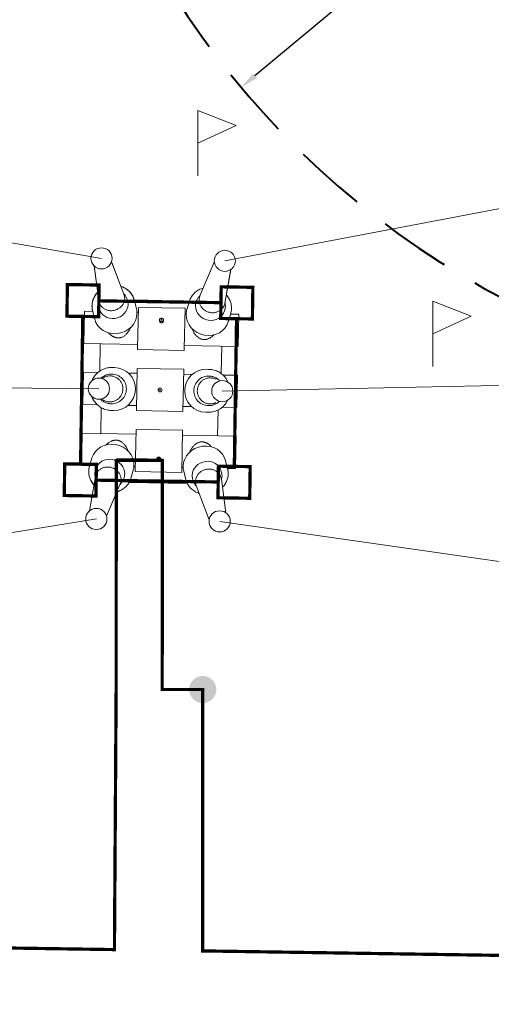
# Model space of a CAD drawing. Header units: millimetres. Extents: x 0 to 594, y 0 to 420.
# Tile 14 of 21: x 222 to 248, y 253 to 308. Entities that reach past the tile are written whole.
import ezdxf

# ---------------------------------------------------------------- set-up
doc = ezdxf.new("R2010")
doc.units = ezdxf.units.MM
for name, pattern in [('K5LT32768', [0]), ('K5LT_DASHED_REINFORCED', [6, 4, -2]), ('K5LT_THIN', [0])]:
    doc.linetypes.add(name, pattern=pattern)
for name, color, linetype in [('лотки', 7, 'Continuous'), ('Системный слой', 7, 'Continuous'), ('съемка', 7, 'Continuous')]:
    doc.layers.add(name, color=color, linetype=linetype)
doc.layers.add('ошиновка', color=7, linetype='Continuous', true_color=0xffd700)
doc.styles.add('KDIMTEXTSTYLE', font='txt', dxfattribs={"width": 0.96, "oblique": 15, "height": 5})
doc.dimstyles.new('KDIMSTYLE (0.01)', dxfattribs={"dimtxt": 5, "dimasz": 1, "dimexe": 2, "dimexo": 0, "dimgap": 1, "dimtad": 1, "dimlfac": 200, "dimtxsty": 'KDIMTEXTSTYLE', "dimsah": 1, "dimcen": 0, "dimdle": 1, "dimadec": 0, "dimazin": 0, "dimtfac": 0.667, "dimtmove": 0, "dimatfit": 3, "dimfxl": 0, "dimtvp": 1, "dimtolj": 1, "dimtzin": 0, "dimarcsym": 0})

# ---------------------------------------------------------------- blocks, each defined once
blk = doc.blocks.new('KDIMARROW_01')
at = {"layer": 'Системный слой'}
blk.add_hatch(color=0, dxfattribs=at).paths.add_polyline_path([(0, 0), (-5, 0.658), (-4.5, 0), (-5, -0.658)])
at = {"layer": 'Системный слой', "color": 0, "linetype": 'K5LT_THIN', "lineweight": 18}
for p, q in [((-4.5, 0), (-5, 0.658)), ((-5, 0.658), (0, 0)), ((0, 0), (-5, -0.658)), ((-5, -0.658), (-4.5, 0)), ((0, 0), (-1, 0))]:
    blk.add_line(p, q, dxfattribs=at)
blk = doc.blocks.new('U72')
at = {"layer": 'лотки', "linetype": 'K5LT_THIN', "lineweight": 18}
for p, q in [((227.077, 256.517), (227.18, 283.832)), ((229.75, 283.831), (229.741, 271.041)), ((229.741, 271.041), (232.003, 271.039)), ((232.003, 271.039), (231.993, 256.443)), ((198.334, 256.949), (227.077, 256.517)), ((231.993, 256.443), (260.462, 256.014))]:
    blk.add_line(p, q, dxfattribs=at)
blk = doc.blocks.new('U90')
at = {"layer": 'Системный слой', "linetype": 'K5LT_THIN', "lineweight": 18}
for p, q in [((231.722, 299.73), (231.722, 303.384)), ((231.722, 303.384), (233.865, 302.544)), ((233.865, 302.544), (231.722, 301.557))]:
    blk.add_line(p, q, dxfattribs=at)
blk = doc.blocks.new('U91')
at = {"layer": 'Системный слой', "linetype": 'K5LT_THIN', "lineweight": 18}
for p, q in [((244.83, 289.08), (244.83, 292.734)), ((244.83, 292.734), (246.972, 291.894)), ((246.972, 291.894), (244.83, 290.907))]:
    blk.add_line(p, q, dxfattribs=at)
blk = doc.blocks.new('U163')
at = {"layer": 'съемка'}
blk.add_hatch(color=256, dxfattribs=at).paths.add_polyline_path([(232.759, 271.013), (232.758, 271.091), (232.749, 271.168), (232.731, 271.244), (232.706, 271.318), (232.674, 271.388), (232.635, 271.455), (232.588, 271.518), (232.536, 271.576), (232.478, 271.628), (232.415, 271.673), (232.348, 271.712), (232.277, 271.744), (232.203, 271.769), (232.127, 271.785), (232.05, 271.794), (231.972, 271.795), (231.894, 271.788), (231.818, 271.773), (231.744, 271.75), (231.672, 271.719), (231.604, 271.682), (231.54, 271.638), (231.481, 271.587), (231.427, 271.531), (231.38, 271.469), (231.339, 271.403), (231.305, 271.333), (231.278, 271.26), (231.259, 271.184), (231.248, 271.107), (231.246, 271.063), (231.247, 270.986), (231.257, 270.908), (231.274, 270.832), (231.299, 270.759), (231.331, 270.688), (231.371, 270.621), (231.417, 270.558), (231.469, 270.501), (231.527, 270.449), (231.59, 270.403), (231.657, 270.364), (231.728, 270.332), (231.802, 270.308), (231.878, 270.291), (231.956, 270.282), (232.033, 270.282), (232.111, 270.289), (232.187, 270.304), (232.262, 270.327), (232.333, 270.357), (232.401, 270.394), (232.465, 270.439), (232.524, 270.489), (232.578, 270.546), (232.626, 270.607), (232.666, 270.674), (232.7, 270.744), (232.727, 270.817), (232.746, 270.892), (232.757, 270.969)])

msp = doc.modelspace()

# ---------------------------------------------------------------- linework, layer by layer
at = {"layer": 'ошиновка', "linetype": 'K5LT_THIN', "lineweight": 18}
for p, q in [((233.235287, 294.979246), (249.273185, 298.038165)), ((209.796421, 297.967669), (226.35641, 295.115623)), ((209.94556, 287.968781), (226.212188, 287.84105)), ((249.394781, 288.038904), (233.091065, 287.704673)), ((210.094698, 277.969894), (226.067965, 280.566478)), ((232.946842, 280.4301), (249.516377, 278.039644))]:
    msp.add_line(p, q, dxfattribs=at)
at = {"layer": 'Системный слой', "linetype": 'K5LT_THIN', "lineweight": 18}
for p, q in [((227.609858, 293.113357), (226.918544, 294.933202)), ((227.609858, 293.113357), (226.939189, 294.878854)), ((232.648583, 294.908177), (231.848267, 293.029328)), ((232.588386, 294.766855), (231.848267, 293.029328)), ((226.207942, 292.758048), (225.94902, 294.687481)), ((226.207942, 292.758048), (225.96564, 294.563632)), ((233.561456, 294.486411), (233.234999, 292.618733)), ((233.54866, 294.413205), (233.234999, 292.618733)), ((227.81483, 292.729047), (227.795738, 292.803835)), ((231.26426, 292.736872), (228.181815, 292.797983)), ((228.304616, 292.313179), (228.183705, 292.790634)), ((231.26208, 292.729603), (231.12234, 292.257316)), ((231.650265, 292.727417), (231.628224, 292.653444)), ((225.37455, 290.364349), (225.410229, 292.163996)), ((225.410229, 292.163996), (225.86876, 292.154905)), ((225.978172, 291.723553), (225.857078, 292.200961)), ((226.210758, 292.322503), (226.191924, 292.397356)), ((228.334802, 292.106015), (228.40964, 292.104531)), ((228.415091, 292.379477), (228.370283, 290.119362)), ((228.415091, 292.379477), (231.01458, 292.327941)), ((231.01458, 292.327941), (230.969772, 290.067826)), ((231.009129, 292.052995), (231.083967, 292.051511)), ((233.236708, 292.257689), (233.214922, 292.183642)), ((233.563507, 292.048177), (233.423585, 291.575944)), ((233.550008, 292.00262), (234.00854, 291.99353)), ((233.972861, 290.193883), (234.00854, 291.99353)), ((229.589042, 291.684299), (229.58798, 291.630734)), ((229.589042, 291.684299), (229.58798, 291.630734)), ((229.676714, 291.69213), (229.676525, 291.682565)), ((229.676714, 291.69213), (229.676525, 291.682565)), ((229.726704, 291.691139), (229.726515, 291.681574)), ((229.813998, 291.679839), (229.812936, 291.626274)), ((225.37455, 290.364349), (228.373961, 290.304884)), ((226.259132, 288.820965), (226.28937, 290.346213)), ((228.370283, 290.119362), (228.36851, 290.029938)), ((228.36851, 290.029938), (230.967999, 289.978402)), ((230.969772, 290.067826), (230.967999, 289.978402)), ((230.97345, 290.253348), (233.972861, 290.193883)), ((233.027802, 288.686773), (233.05804, 290.21202)), ((225.307034, 286.958819), (225.342713, 288.758465)), ((225.342713, 288.758465), (226.15598, 288.742341)), ((227.082837, 289.024025), (226.952422, 289.026705)), ((227.865255, 288.708454), (228.342123, 288.699)), ((228.347574, 288.973946), (228.300993, 286.624408)), ((228.347574, 288.973946), (230.947063, 288.92241)), ((230.947063, 288.92241), (230.900483, 286.572871)), ((232.34321, 288.919829), (232.212792, 288.922321)), ((226.527929, 288.491201), (226.377606, 288.422707)), ((226.931046, 288.654339), (226.910606, 288.654612)), ((230.941612, 288.647464), (231.418481, 288.63801)), ((232.370246, 288.546371), (232.349811, 288.546909)), ((233.127756, 288.604122), (233.941023, 288.587999)), ((233.905344, 286.788353), (233.941023, 288.587999)), ((226.501912, 287.178896), (226.343363, 287.2648)), ((225.307034, 286.958819), (226.120301, 286.942695)), ((226.314992, 285.33232), (226.343694, 286.780063)), ((226.898246, 286.999908), (226.877811, 287.000446)), ((227.035265, 286.624497), (226.904847, 286.626988)), ((227.829576, 286.908808), (228.306444, 286.899354)), ((228.300993, 286.624408), (230.900483, 286.572871)), ((230.905934, 286.847817), (231.382802, 286.838363)), ((232.295634, 286.520113), (232.16522, 286.522793)), ((232.337451, 286.892206), (232.317011, 286.892478)), ((232.833711, 285.203083), (232.862413, 286.650826)), ((233.092077, 286.804476), (233.905344, 286.788353)), ((228.280058, 285.568415), (228.233477, 283.218877)), ((228.280058, 285.568415), (230.879547, 285.516879)), ((230.879547, 285.516879), (230.832966, 283.167341)), ((225.275196, 285.352934), (225.239517, 283.553288)), ((225.275196, 285.352934), (228.274607, 285.293469)), ((230.874096, 285.241933), (233.873507, 285.182468)), ((233.873507, 285.182468), (233.837828, 283.382822)), ((225.824471, 283.970873), (225.68455, 283.49864)), ((227.190631, 283.964148), (229.759198, 283.911467)), ((229.434059, 283.866978), (229.435121, 283.920543)), ((229.434059, 283.866978), (229.435121, 283.920543)), ((229.521352, 283.855678), (229.521542, 283.865244)), ((229.521352, 283.855678), (229.521542, 283.865244)), ((229.571343, 283.854687), (229.571532, 283.864253)), ((229.659015, 283.862518), (229.660077, 283.916083)), ((233.390979, 283.345856), (233.269884, 283.823264)), ((225.239517, 283.553288), (225.698049, 283.544197)), ((226.033135, 283.363176), (226.011349, 283.289128)), ((228.125717, 283.289501), (227.985977, 282.817214)), ((228.16409, 283.495307), (228.238928, 283.493823)), ((228.233477, 283.218877), (230.832966, 283.167341)), ((230.838417, 283.442287), (230.913255, 283.440803)), ((231.064352, 282.756184), (230.943441, 283.233638)), ((233.056133, 283.149462), (233.037299, 283.224314)), ((233.379296, 283.391912), (233.837828, 283.382822)), ((226.013058, 282.928085), (225.677866, 281.01043)), ((227.619833, 282.893373), (227.597792, 282.819401)), ((231.452318, 282.742983), (231.433227, 282.81777)), ((233.292289, 280.909619), (233.040115, 282.78877)), ((227.39979, 282.517489), (226.636888, 280.726475)), ((231.144778, 282.542237), (227.897134, 282.606623)), ((232.363417, 280.524367), (231.638199, 282.433461))]:
    msp.add_line(p, q, dxfattribs=at)
for centre, radius in [((226.35641, 295.115623), 0.590992), ((233.235287, 294.979246), 0.590992), ((226.212188, 287.84105), 0.590992), ((233.091065, 287.704673), 0.590992), ((229.624028, 287.773409), 0.1125), ((229.624028, 287.773409), 0.025), ((226.067965, 280.566478), 0.590992), ((232.946842, 280.4301), 0.590992)]:
    msp.add_circle(centre, radius, dxfattribs=at)
at = {"layer": 'Системный слой', "linetype": 'K5LT_DASHED_REINFORCED', "lineweight": 40}
msp.add_arc((271.023223, 335.3947), 48, 154.2617373, 263.0128896, dxfattribs=at)
at = {"layer": 'Системный слой', "linetype": 'K5LT_THIN', "lineweight": 18}
for centre, major_axis, ratio, start_param, end_param in [((226.926197, 292.867455), (0.704883, 0.178649), 0.918818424, 0.105570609, 0.10880813), ((226.926197, 292.867455), (0.704883, 0.178649), 0.918818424, 3.032784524, 3.036022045), ((227.013089, 292.524611), (0.802037, 0.203272), 0.918818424, 3.140013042, 6.035992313), ((226.994126, 292.599431), (0.801908, 0.20324), 0.918818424, 0.001411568, 0.001579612), ((227.013089, 292.524611), (0.802037, 0.203272), 0.918818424, -0.247192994, 0.001579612), ((227.020344, 292.495986), (1.163313, 0.294836), 0.918818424, -0.000176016, 0), ((232.412848, 292.389076), (-1.150713, 0.340713), 0.918818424, 0, 0.000176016), ((232.421232, 292.417392), (-0.79335, 0.234902), 0.918818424, -0.001579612, 0.247192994), ((232.443146, 292.491402), (-0.793223, 0.234864), 0.918818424, -0.001579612, -0.001411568), ((232.521645, 292.756523), (-0.697248, 0.206447), 0.918818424, -0.10880813, -0.105570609), ((232.521645, 292.756523), (-0.697248, 0.206447), 0.918818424, -3.036022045, -3.032784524), ((227.020344, 292.495986), (1.163313, 0.294836), 0.918818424, 3.141592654, 3.14176867), ((227.141347, 292.018554), (1.163222, 0.294813), 0.918818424, -3.141416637, -0.247192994), ((226.994126, 292.599431), (0.801908, 0.20324), 0.918818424, 3.140013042, 3.140181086), ((227.141347, 292.018554), (1.163222, 0.294813), 0.918818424, -0.247192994, -0.000176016), ((232.273018, 291.916816), (-1.150623, 0.340686), 0.918818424, 0.247192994, 3.141416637), ((232.273018, 291.916816), (-1.150623, 0.340686), 0.918818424, 0.000176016, 0.247192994), ((232.421232, 292.417392), (-0.79335, 0.234902), 0.918818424, 0.247192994, 3.143172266), ((232.443146, 292.491402), (-0.793223, 0.234864), 0.918818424, -3.140181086, -3.140013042), ((232.412848, 292.389076), (-1.150713, 0.340713), 0.918818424, 3.141416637, 3.141592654), ((229.70152, 291.682069), (-0.112478, 0.00223), 0.923879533, 0, 3.141592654), ((229.70152, 291.682069), (-0.112478, 0.00223), 0.923879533, 3.141592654, 6.283185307), ((229.70152, 291.682069), (-0.024995, 0.000496), 0.923879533, 0, 3.141592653), ((229.701709, 291.691635), (-0.024995, 0.000496), 0.923879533, 0, 3.141592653), ((229.701709, 291.691635), (-0.024995, 0.000496), 0.923879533, 3.141592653, 6.283185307), ((226.927776, 287.826863), (0.023788, 1.199859), 0.994521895, -0.000719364, 0), ((227.058193, 287.824278), (0.023786, 1.199764), 0.994521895, -1.570796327, -0.000719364), ((232.189864, 287.72254), (-0.023786, -1.199764), 0.994521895, -3.140873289, -1.570796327), ((232.320281, 287.719954), (-0.023788, -1.199859), 0.994521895, 3.141592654, 3.142312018), ((226.826304, 287.828875), (0.014414, 0.727026), 0.994521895, 0.445220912, 0.459849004), ((226.899519, 287.827424), (0.016398, 0.8271), 0.994521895, 0.005768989, 0.006455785), ((226.919957, 287.827018), (0.0164, 0.827233), 0.994521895, -1.570796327, 0.006455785), ((232.3281, 287.719799), (-0.0164, -0.827233), 0.994521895, 3.135136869, 4.71238898), ((232.348538, 287.719394), (-0.016398, -0.8271), 0.994521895, 3.135136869, 3.135823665), ((226.919957, 287.827018), (0.0164, 0.827233), 0.994521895, 3.135136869, 4.71238898), ((227.058193, 287.824278), (0.023786, 1.199764), 0.994521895, -3.140873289, -1.570796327), ((232.189864, 287.72254), (-0.023786, -1.199764), 0.994521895, -1.570796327, -0.000719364), ((232.3281, 287.719799), (-0.0164, -0.827233), 0.994521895, -1.570796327, 0.006455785), ((226.826304, 287.828875), (0.014414, 0.727026), 0.994521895, 2.68174365, 2.696371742), ((226.899519, 287.827424), (0.016398, 0.8271), 0.994521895, 3.135136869, 3.135823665), ((226.927776, 287.826863), (0.023788, 1.199859), 0.994521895, 3.141592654, 3.142312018), ((232.320281, 287.719954), (-0.023788, -1.199859), 0.994521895, -0.000719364, 0), ((232.348538, 287.719394), (-0.016398, -0.8271), 0.994521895, 0.005768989, 0.006455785), ((226.975039, 283.630001), (1.150623, -0.340686), 0.918818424, 0.247192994, 3.141416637), ((232.10671, 283.528263), (-1.163222, -0.294813), 0.918818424, -3.141416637, -0.247192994), ((226.826825, 283.129426), (0.79335, -0.234902), 0.918818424, 0.247192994, 3.143172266), ((229.546537, 283.864748), (-0.112478, 0.00223), 0.923879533, 0, 3.141592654), ((229.546537, 283.864748), (-0.112478, 0.00223), 0.923879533, 3.141592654, 6.283185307), ((229.546348, 283.855183), (-0.024995, 0.000496), 0.923879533, 0, 3.141592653), ((229.546348, 283.855183), (-0.024995, 0.000496), 0.923879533, 3.141592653, 6.283185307), ((229.546537, 283.864748), (-0.024995, 0.000496), 0.923879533, 3.141592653, 6.283185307), ((232.234968, 283.022207), (-0.802037, -0.203272), 0.918818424, 3.140013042, 6.035992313), ((226.835208, 283.157741), (1.150713, -0.340713), 0.918818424, 3.141416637, 3.141592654), ((226.804911, 283.055416), (0.793223, -0.234864), 0.918818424, -3.140181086, -3.140013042), ((226.975039, 283.630001), (1.150623, -0.340686), 0.918818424, 0.000176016, 0.247192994), ((232.10671, 283.528263), (-1.163222, -0.294813), 0.918818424, -0.247192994, -0.000176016), ((232.227713, 283.050832), (-1.163313, -0.294836), 0.918818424, -3.141592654, -3.141416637), ((226.726412, 282.790295), (0.697248, -0.206447), 0.918818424, -3.036022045, -3.032784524), ((226.804911, 283.055416), (0.793223, -0.234864), 0.918818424, -0.001579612, -0.001411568), ((226.826825, 283.129426), (0.79335, -0.234902), 0.918818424, -0.001579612, 0.247192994), ((226.835208, 283.157741), (1.150713, -0.340713), 0.918818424, 0, 0.000176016), ((232.227713, 283.050832), (-1.163313, -0.294836), 0.918818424, -0.000176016, 0), ((232.234968, 283.022207), (-0.802037, -0.203272), 0.918818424, -0.247192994, 0.001579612), ((232.253931, 282.947386), (-0.801908, -0.20324), 0.918818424, 0.001411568, 0.001579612), ((232.32186, 282.679362), (-0.704883, -0.178649), 0.918818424, 3.032784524, 3.036022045), ((232.253931, 282.947386), (-0.801908, -0.20324), 0.918818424, 3.140013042, 3.140181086), ((226.726412, 282.790295), (0.697248, -0.206447), 0.918818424, -0.10880813, -0.105570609), ((232.32186, 282.679362), (-0.704883, -0.178649), 0.918818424, 0.105570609, 0.10880813)]:
    msp.add_ellipse(centre, major_axis=major_axis, ratio=ratio, start_param=start_param, end_param=end_param, dxfattribs=at)
for points, knots in [([(226.14545, 293.223727), (226.128285, 293.205922), (226.082126, 293.155009), (226.014631, 293.066263), (225.94877, 292.956079), (225.8968, 292.841853), (225.858744, 292.724986), (225.834504, 292.606775), (225.823895, 292.488413), (225.826675, 292.370996), (225.839854, 292.275327), (225.852435, 292.219274), (225.857031, 292.20115)], [0, 0, 0, 0, 0.842210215, 2.344133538, 3.822709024, 5.279804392, 6.717546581, 8.138399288, 9.545188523, 10.941102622, 12.329610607, 13, 13, 13, 13]), ([(226.14545, 293.223727), (226.116666, 293.193872), (226.060821, 293.129631), (225.988134, 293.025221), (225.927507, 292.913339), (225.880797, 292.797956), (225.847975, 292.680435), (225.828908, 292.562032), (225.823384, 292.443903), (225.831434, 292.323002), (225.846504, 292.242618), (225.857031, 292.20115)], [0, 0, 0, 0, 1.303625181, 2.681685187, 4.038823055, 5.376841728, 6.697816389, 8.004144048, 9.298566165, 10.58412891, 12, 12, 12, 12]), ([(228.183657, 292.790822), (228.174183, 292.828254), (228.150944, 292.902081), (228.103711, 293.00855), (228.044383, 293.10977), (227.973311, 293.204778), (227.890894, 293.292563), (227.797617, 293.372068), (227.694082, 293.442195), (227.581035, 293.501816), (227.495325, 293.535624), (227.448395, 293.550876), (227.443006, 293.552586)], [0, 0, 0, 0, 1.384345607, 2.770579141, 4.162421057, 5.563398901, 6.976775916, 8.405480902, 9.852073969, 11.318766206, 12.807473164, 13, 13, 13, 13]), ([(228.183657, 292.790822), (228.177732, 292.814214), (228.160158, 292.874507), (228.12286, 292.969187), (228.068027, 293.072486), (228.001317, 293.169939), (227.923103, 293.260554), (227.833835, 293.343291), (227.734068, 293.417066), (227.62449, 293.48076), (227.525958, 293.524383), (227.464097, 293.545894), (227.443006, 293.552586)], [0, 0, 0, 0, 0.865170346, 2.250254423, 3.639564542, 5.036716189, 6.445084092, 7.867719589, 9.30732769, 10.766244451, 12.246486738, 13, 13, 13, 13]), ([(227.79577, 292.803711), (227.789259, 292.829267), (227.773309, 292.87967), (227.740925, 292.95237), (227.700256, 293.021518), (227.653115, 293.084341), (227.617671, 293.122396), (227.599849, 293.139706)], [0, 0, 0, 0, 1.618744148, 3.239850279, 4.867833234, 6.506983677, 8, 8, 8, 8]), ([(227.649983, 292.881269), (227.650157, 292.890055), (227.650129, 292.912562), (227.648002, 292.95095), (227.642226, 292.996165), (227.63252, 293.042973), (227.621025, 293.082656), (227.612473, 293.106557), (227.609086, 293.11538)], [0, 0, 0, 0, 0.988376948, 2.532715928, 4.332715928, 6.132715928, 7.932715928, 9, 9, 9, 9]), ([(231.262135, 292.729789), (231.268983, 292.752928), (231.288933, 292.812477), (231.329954, 292.905604), (231.388838, 293.006649), (231.459358, 293.101382), (231.541103, 293.188825), (231.63358, 293.267959), (231.736193, 293.337722), (231.848209, 293.397023), (231.948393, 293.436705), (232.011058, 293.455748), (232.032398, 293.461599)], [0, 0, 0, 0, 0.865170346, 2.250254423, 3.639564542, 5.036716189, 6.445084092, 7.867719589, 9.307327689, 10.766244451, 12.246486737, 13, 13, 13, 13]), ([(233.315899, 293.081569), (233.332346, 293.063098), (233.37645, 293.010395), (233.440374, 292.919044), (233.501817, 292.806336), (233.549218, 292.69014), (233.582612, 292.571856), (233.602148, 292.452777), (233.608057, 292.334087), (233.600625, 292.216873), (233.583665, 292.121802), (233.568872, 292.066292), (233.563562, 292.048364)], [0, 0, 0, 0, 0.842210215, 2.344133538, 3.822709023, 5.279804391, 6.717546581, 8.138399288, 9.545188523, 10.941102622, 12.329610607, 13, 13, 13, 13]), ([(226.204193, 292.785984), (226.197601, 292.764936), (226.184916, 292.71708), (226.172898, 292.641723), (226.169245, 292.560943), (226.174824, 292.479062), (226.184986, 292.424868), (226.191955, 292.397232)], [0, 0, 0, 0, 1.325435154, 2.981453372, 4.621839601, 6.250610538, 8, 8, 8, 8]), ([(227.649983, 292.881269), (227.649523, 292.857743), (227.645911, 292.810467), (227.632487, 292.739865), (227.610932, 292.670024), (227.581203, 292.601657), (227.543306, 292.535542), (227.497325, 292.472518), (227.443439, 292.413479), (227.381942, 292.359363), (227.31325, 292.311133), (227.237908, 292.269766), (227.156598, 292.236238), (227.070436, 292.211599), (226.98177, 292.196901), (226.893151, 292.192449), (226.806785, 292.197845), (226.723705, 292.212459), (226.644822, 292.235607), (226.570922, 292.26656), (226.502667, 292.304565), (226.440595, 292.348858), (226.385129, 292.398682), (226.336592, 292.453307), (226.295225, 292.512038), (226.261206, 292.57422), (226.234674, 292.639241), (226.217151, 292.701538), (226.209996, 292.742267), (226.207658, 292.760195)], [0, 0, 0, 0, 1.046624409, 2.101281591, 3.166423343, 4.244202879, 5.336484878, 6.444865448, 7.570723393, 8.715303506, 9.879824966, 11.06561226, 12.274244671, 13.507725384, 14.755566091, 15.976705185, 17.173573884, 18.348036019, 19.501591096, 20.635550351, 21.751189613, 22.849878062, 23.933178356, 25.002913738, 26.061197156, 27.11042532, 28.153239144, 29.192458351, 30, 30, 30, 30]), ([(231.650229, 292.727294), (231.656397, 292.748027), (231.672245, 292.793421), (231.703981, 292.861103), (231.745914, 292.929328), (231.795787, 292.993157), (231.835553, 293.033763), (231.857612, 293.053733), (231.859313, 293.05526)], [0, 0, 0, 0, 1.493700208, 3.316587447, 5.146312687, 6.987758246, 8.845449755, 9, 9, 9, 9]), ([(231.798975, 292.799013), (231.798502, 292.775488), (231.800238, 292.728105), (231.810853, 292.657027), (231.829623, 292.586386), (231.856619, 292.516895), (231.891865, 292.449329), (231.935312, 292.384532), (231.986815, 292.323404), (232.04612, 292.266893), (232.112846, 292.215979), (232.186492, 292.171657), (232.266395, 292.134937), (232.351541, 292.106894), (232.439544, 292.088699), (232.527885, 292.080738), (232.614398, 292.082704), (232.697993, 292.094011), (232.777733, 292.114011), (232.852803, 292.142009), (232.922513, 292.177277), (232.986293, 292.219073), (233.043692, 292.266658), (233.094358, 292.319315), (233.138023, 292.376359), (233.174481, 292.437143), (233.203572, 292.50106), (233.223555, 292.56262), (233.23232, 292.603039), (233.235368, 292.620866)], [0, 0, 0, 0, 1.046654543, 2.101340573, 3.166511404, 4.244320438, 5.336632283, 6.445043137, 7.570931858, 8.715543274, 9.880096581, 11.065916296, 12.274581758, 13.508096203, 14.754798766, 15.975978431, 17.172886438, 18.3473868, 19.500979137, 20.634974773, 21.750649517, 22.849372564, 23.932706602, 25.002474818, 26.060790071, 27.110049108, 28.152892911, 29.192141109, 30, 30, 30, 30]), ([(231.798975, 292.799013), (231.799149, 292.807799), (231.80007, 292.830287), (231.803716, 292.868561), (231.81128, 292.913512), (231.822834, 292.959897), (231.835893, 292.999094), (231.845385, 293.022637), (231.849119, 293.031319)], [0, 0, 0, 0, 0.988376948, 2.532715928, 4.332715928, 6.132715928, 7.932715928, 9, 9, 9, 9]), ([(233.239852, 292.646498), (233.242243, 292.637649), (233.251192, 292.601929), (233.262067, 292.538889), (233.266782, 292.457636), (233.262357, 292.377413), (233.251037, 292.310797), (233.240721, 292.271312), (233.236672, 292.257567)], [0, 0, 0, 0, 0.619682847, 2.492269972, 4.345327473, 6.183169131, 8.010523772, 9, 9, 9, 9]), ([(229.58798, 291.630734), (229.587875, 291.625461), (229.588506, 291.615353), (229.591645, 291.60112), (229.596201, 291.588808), (229.601832, 291.577824), (229.608508, 291.567758), (229.616379, 291.558396), (229.625067, 291.550112), (229.634357, 291.542947), (229.644228, 291.536821), (229.654706, 291.531703), (229.665923, 291.527561), (229.678042, 291.524467), (229.690967, 291.52265), (229.704021, 291.52231), (229.716503, 291.523363), (229.728278, 291.5256), (229.739493, 291.528924), (229.750283, 291.533341), (229.760648, 291.538861), (229.770559, 291.545531), (229.780631, 291.554005), (229.790733, 291.5649), (229.799819, 291.578198), (229.806321, 291.59191), (229.810175, 291.60424), (229.812302, 291.61539), (229.812861, 291.622528), (229.812936, 291.626274)], [0, 0, 0, 0, 1.452967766, 2.771951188, 3.956950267, 4.985776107, 6.066046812, 7.153282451, 8.19603816, 9.193882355, 10.191294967, 11.187861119, 12.184012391, 13.245945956, 14.374076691, 15.502022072, 16.563584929, 17.558839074, 18.554167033, 19.549642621, 20.545192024, 21.574813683, 22.638433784, 23.969667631, 25.468864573, 26.901924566, 28.035232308, 28.967831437, 30, 30, 30, 30]), ([(226.742515, 290.959409), (226.747641, 290.953944), (226.774593, 290.925768), (226.822011, 290.880998), (226.882844, 290.831935), (226.937983, 290.79335), (226.990165, 290.761641), (227.043365, 290.734198), (227.092051, 290.713611), (227.135661, 290.69877), (227.176109, 290.687813), (227.220731, 290.679183), (227.268713, 290.674349), (227.313884, 290.674276), (227.355762, 290.677837), (227.400439, 290.685268), (227.455283, 290.700045), (227.517233, 290.724839), (227.580879, 290.759204), (227.643901, 290.802029), (227.707119, 290.854422), (227.770159, 290.917346), (227.830546, 290.98967), (227.885658, 291.069056), (227.933418, 291.152682), (227.963419, 291.217857), (227.977771, 291.254318), (227.980616, 291.261801)], [0, 0, 0, 0, 0.395265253, 2.05923748, 3.461056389, 4.572714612, 5.666477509, 6.729282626, 7.761129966, 8.469756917, 9.154360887, 9.943920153, 10.819288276, 11.634893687, 12.261758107, 12.982134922, 13.979964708, 15.235587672, 16.526047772, 17.869387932, 19.3473879, 20.949627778, 22.626929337, 24.318698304, 25.986369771, 27.588327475, 28, 28, 28, 28]), ([(231.404412, 291.193925), (231.406056, 291.189025), (231.417127, 291.156834), (231.442337, 291.093802), (231.485463, 291.008287), (231.537282, 290.925143), (231.593224, 290.850928), (231.651962, 290.785709), (231.709662, 290.732145), (231.762914, 290.690909), (231.809061, 290.660697), (231.853405, 290.636074), (231.901884, 290.614124), (231.953528, 290.596768), (232.004211, 290.585617), (232.049821, 290.58021), (232.092143, 290.578973), (232.133474, 290.581128), (232.17644, 290.586779), (232.223857, 290.596889), (232.277073, 290.612922), (232.337585, 290.636947), (232.404421, 290.670487), (232.477, 290.715249), (232.55247, 290.771495), (232.602949, 290.81659), (232.62849, 290.841646), (232.629555, 290.842695)], [0, 0, 0, 0, 0.265807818, 1.750184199, 3.480999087, 5.196266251, 6.848121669, 8.377783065, 9.877994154, 11.084415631, 12.011772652, 12.85322941, 13.806425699, 14.838346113, 15.71688288, 16.49569598, 17.200082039, 17.889030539, 18.62173003, 19.439113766, 20.412096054, 21.545162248, 22.891774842, 24.411741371, 26.112353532, 27.92120404, 28, 28, 28, 28]), ([(226.951564, 289.026722), (226.940052, 289.02695), (226.916282, 289.027076), (226.868047, 289.025882), (226.783844, 289.019885), (226.665374, 289.000504), (226.527633, 288.960524), (226.395419, 288.904175), (226.270592, 288.832138), (226.154945, 288.745294), (226.050192, 288.64472), (225.957008, 288.530545), (225.904324, 288.446706), (225.880296, 288.402545)], [0, 0, 0, 0, 0.371488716, 0.766844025, 1.556516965, 3.093688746, 4.63242043, 6.173727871, 7.718603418, 9.268010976, 10.822878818, 12.384090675, 14, 14, 14, 14]), ([(232.344068, 288.919813), (232.35558, 288.919584), (232.379337, 288.918768), (232.427486, 288.915664), (232.511385, 288.906334), (232.628994, 288.882272), (232.765042, 288.836864), (232.894919, 288.775319), (233.016793, 288.698391), (233.128907, 288.607031), (233.229591, 288.502385), (233.318201, 288.384573), (233.367538, 288.298674), (233.38981, 288.253556)], [0, 0, 0, 0, 0.371453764, 0.766771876, 1.556370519, 3.093397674, 4.631984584, 6.173147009, 7.717877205, 9.267138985, 10.821860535, 12.382925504, 14, 14, 14, 14]), ([(226.911171, 288.654604), (226.878359, 288.655077), (226.812675, 288.652026), (226.715345, 288.635686), (226.620555, 288.607734), (226.529612, 288.568518), (226.443797, 288.518507), (226.380773, 288.470759), (226.346631, 288.440088), (226.337374, 288.431378)], [0, 0, 0, 0, 1.561203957, 3.122991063, 4.686419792, 6.252532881, 7.822348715, 9.396853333, 10, 10, 10, 10]), ([(227.549532, 287.814537), (227.550148, 287.844951), (227.54754, 287.905691), (227.532432, 287.995317), (227.506506, 288.081889), (227.470367, 288.164095), (227.424718, 288.240798), (227.370371, 288.310967), (227.308232, 288.37369), (227.239279, 288.428173), (227.164557, 288.473744), (227.085158, 288.509855), (227.002211, 288.53608), (226.916874, 288.552118), (226.830321, 288.557786), (226.743735, 288.553027), (226.658295, 288.537904), (226.582991, 288.514974), (226.53713, 288.495649), (226.518325, 288.486739)], [0, 0, 0, 0, 1.235199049, 2.464959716, 3.687119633, 4.902115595, 6.110450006, 7.312682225, 8.509421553, 9.701321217, 10.889073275, 12.073402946, 13.255063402, 14.434829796, 15.61349287, 16.791852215, 17.970709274, 19.150860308, 20, 20, 20, 20]), ([(231.698525, 287.732281), (231.699115, 287.762696), (231.704129, 287.823285), (231.722777, 287.912241), (231.752114, 287.997718), (231.791482, 288.078427), (231.840136, 288.15326), (231.897221, 288.22122), (231.961798, 288.281431), (232.032855, 288.333138), (232.109325, 288.375711), (232.190094, 288.408647), (232.274015, 288.431564), (232.35992, 288.444206), (232.446629, 288.44644), (232.532959, 288.438252), (232.617733, 288.419755), (232.692068, 288.393858), (232.737127, 288.372731), (232.755565, 288.363083)], [0, 0, 0, 0, 1.235199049, 2.464959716, 3.687119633, 4.902115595, 6.110450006, 7.312682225, 8.509421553, 9.701321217, 10.889073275, 12.073402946, 13.255063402, 14.434829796, 15.61349287, 16.791852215, 17.970709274, 19.150860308, 20, 20, 20, 20]), ([(232.369681, 288.546386), (232.402485, 288.545559), (232.467997, 288.539906), (232.564603, 288.519721), (232.658211, 288.488034), (232.747527, 288.445244), (232.831294, 288.391871), (232.892375, 288.341663), (232.925275, 288.309663), (232.934179, 288.300593)], [0, 0, 0, 0, 1.561203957, 3.122991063, 4.686419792, 6.252532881, 7.822348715, 9.396853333, 10, 10, 10, 10]), ([(227.549532, 287.814537), (227.548942, 287.784122), (227.543928, 287.723532), (227.52528, 287.634575), (227.495942, 287.549098), (227.456573, 287.468389), (227.40792, 287.393556), (227.350834, 287.325596), (227.286258, 287.265386), (227.2152, 287.213679), (227.13873, 287.171105), (227.057961, 287.13817), (226.97404, 287.115253), (226.888135, 287.102611), (226.801426, 287.100378), (226.715096, 287.108565), (226.630322, 287.127063), (226.555987, 287.15296), (226.510929, 287.174087), (226.492492, 287.183735)], [0, 0, 0, 0, 1.235243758, 2.4650031, 3.687161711, 4.902156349, 6.110489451, 7.312720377, 8.509458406, 9.701356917, 10.889107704, 12.073436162, 13.255095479, 14.434860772, 15.613522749, 16.791880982, 17.970736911, 19.150886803, 20, 20, 20, 20]), ([(231.698525, 287.732281), (231.697909, 287.701866), (231.700517, 287.641125), (231.715625, 287.551499), (231.741552, 287.464926), (231.777691, 287.38272), (231.82334, 287.306018), (231.877687, 287.235849), (231.939827, 287.173126), (232.008779, 287.118644), (232.083501, 287.073073), (232.162901, 287.036962), (232.245848, 287.010736), (232.331185, 286.9947), (232.417737, 286.989031), (232.504324, 286.993791), (232.589764, 287.008914), (232.665067, 287.031844), (232.710927, 287.051169), (232.729732, 287.060078)], [0, 0, 0, 0, 1.235243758, 2.4650031, 3.687161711, 4.902156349, 6.110489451, 7.312720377, 8.509458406, 9.701356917, 10.889107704, 12.073436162, 13.255095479, 14.434860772, 15.613522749, 16.791880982, 17.970736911, 19.150886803, 20, 20, 20, 20]), ([(225.858247, 287.293261), (225.86319, 287.283249), (225.890569, 287.229678), (225.947354, 287.136553), (226.038235, 287.021767), (226.14185, 286.919385), (226.25657, 286.830701), (226.380669, 286.756809), (226.512337, 286.698599), (226.649701, 286.656756), (226.781035, 286.633515), (226.866304, 286.627742), (226.903988, 286.627005)], [0, 0, 0, 0, 0.333223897, 1.795327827, 3.250145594, 4.698422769, 6.140954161, 7.578579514, 9.012176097, 10.442651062, 11.870937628, 13, 13, 13, 13]), ([(226.313878, 287.246224), (226.329329, 287.230486), (226.369657, 287.192574), (226.439954, 287.138708), (226.525676, 287.08816), (226.616561, 287.048441), (226.711319, 287.020016), (226.799162, 287.004854), (226.855156, 287.001021), (226.878376, 287.000431)], [0, 0, 0, 0, 1.046619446, 2.625080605, 4.1981519, 5.766800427, 7.332029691, 8.894871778, 10, 10, 10, 10]), ([(233.367761, 287.144272), (233.362444, 287.1345), (233.332981, 287.082094), (233.272572, 286.991327), (233.177212, 286.880233), (233.069621, 286.782039), (232.951476, 286.697971), (232.824546, 286.629056), (232.690674, 286.576111), (232.55176, 286.539745), (232.419607, 286.521727), (232.334177, 286.519338), (232.296493, 286.520096)], [0, 0, 0, 0, 0.332032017, 1.794273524, 3.249228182, 4.697641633, 6.14030876, 7.578069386, 9.011800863, 10.442410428, 11.870831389, 13, 13, 13, 13]), ([(232.910682, 287.115439), (232.89462, 287.100326), (232.852821, 287.064042), (232.780444, 287.013004), (232.692786, 286.965894), (232.600399, 286.929808), (232.504588, 286.905161), (232.416213, 286.893493), (232.360112, 286.891883), (232.336886, 286.892214)], [0, 0, 0, 0, 1.046619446, 2.625080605, 4.1981519, 5.766800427, 7.332029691, 8.894871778, 10, 10, 10, 10]), ([(227.843645, 284.352893), (227.836072, 284.375467), (227.818078, 284.423497), (227.784697, 284.496217), (227.7431, 284.571162), (227.69396, 284.645221), (227.637672, 284.716294), (227.578684, 284.778319), (227.523028, 284.827128), (227.473853, 284.863706), (227.425629, 284.894257), (227.374586, 284.920712), (227.324668, 284.940447), (227.281345, 284.953026), (227.242908, 284.961053), (227.202892, 284.966224), (227.159787, 284.967978), (227.115016, 284.965817), (227.069078, 284.959668), (227.019315, 284.948702), (226.964548, 284.931639), (226.903502, 284.906689), (226.837173, 284.872639), (226.766255, 284.828192), (226.693461, 284.773432), (226.644635, 284.729736), (226.619888, 284.705488), (226.618502, 284.704123)], [0, 0, 0, 0, 1.224594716, 2.632424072, 4.109914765, 5.658573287, 7.274539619, 8.905504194, 10.23754711, 11.263169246, 12.216744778, 13.312300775, 14.332188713, 15.058760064, 15.670583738, 16.366575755, 17.135971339, 17.883837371, 18.668110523, 19.530792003, 20.536866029, 21.68884396, 23.031578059, 24.526489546, 26.171908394, 27.897418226, 28, 28, 28, 28]), ([(232.505544, 284.587406), (232.486229, 284.607999), (232.446103, 284.647738), (232.38643, 284.698579), (232.332815, 284.738042), (232.286957, 284.767811), (232.24556, 284.791663), (232.204377, 284.812418), (232.164555, 284.829668), (232.125913, 284.843737), (232.086003, 284.85555), (232.044819, 284.864632), (232.003188, 284.870387), (231.966676, 284.872535), (231.934202, 284.872226), (231.90093, 284.869908), (231.860312, 284.864077), (231.811094, 284.852249), (231.758913, 284.833817), (231.707288, 284.809723), (231.656631, 284.780568), (231.603849, 284.744171), (231.548081, 284.698493), (231.490304, 284.642485), (231.432951, 284.576693), (231.378112, 284.501851), (231.328237, 284.419796), (231.292067, 284.346378), (231.273423, 284.300748), (231.267435, 284.285001)], [0, 0, 0, 0, 1.595611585, 3.203406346, 4.481261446, 5.416573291, 6.341875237, 7.216175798, 8.049484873, 8.810820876, 9.541175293, 10.379033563, 11.153234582, 11.863778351, 12.391933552, 12.939842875, 13.701947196, 14.663712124, 15.769982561, 16.838126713, 17.926937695, 19.143774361, 20.546704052, 22.08938659, 23.756422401, 25.497066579, 27.289079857, 29.071959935, 30, 30, 30, 30]), ([(229.660077, 283.916083), (229.660142, 283.91935), (229.659934, 283.926021), (229.658483, 283.936779), (229.655578, 283.948214), (229.650976, 283.959989), (229.645281, 283.970555), (229.638774, 283.979992), (229.631724, 283.988313), (229.623829, 283.99594), (229.614681, 284.0032), (229.603244, 284.010463), (229.588887, 284.017156), (229.572886, 284.021909), (229.557769, 284.024141), (229.544326, 284.024494), (229.532229, 284.023537), (229.520566, 284.021405), (229.509326, 284.018159), (229.498503, 284.013816), (229.488097, 284.008366), (229.478136, 284.001764), (229.468001, 283.993359), (229.457816, 283.982531), (229.448237, 283.968729), (229.440872, 283.953102), (229.43635, 283.936743), (229.435227, 283.925893), (229.435121, 283.920543)], [0, 0, 0, 0, 0.869927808, 1.771660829, 2.866742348, 3.9617108, 5.056566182, 5.957811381, 6.891074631, 7.823976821, 8.7244999, 9.817095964, 11.197765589, 12.641794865, 13.924731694, 14.950878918, 15.944950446, 16.90701205, 17.869139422, 18.831398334, 19.793723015, 20.788981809, 21.817108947, 23.103927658, 24.5531118, 26.113902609, 27.575046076, 29, 29, 29, 29]), ([(225.684495, 283.498454), (225.673521, 283.461433), (225.655791, 283.386094), (225.642016, 283.270435), (225.641322, 283.153111), (225.653896, 283.03513), (225.679913, 282.917564), (225.719496, 282.801568), (225.772688, 282.688396), (225.839423, 282.579397), (225.895841, 282.506554), (225.928398, 282.469471), (225.932157, 282.465249)], [0, 0, 0, 0, 1.384345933, 2.770580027, 4.16242306, 5.563400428, 6.976777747, 8.405482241, 9.852075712, 11.318768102, 12.807475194, 13, 13, 13, 13]), ([(225.932157, 282.465249), (225.915711, 282.48372), (225.871606, 282.536422), (225.807683, 282.627774), (225.74624, 282.740481), (225.698839, 282.856678), (225.665445, 282.974962), (225.645909, 283.09404), (225.639999, 283.21273), (225.647431, 283.329944), (225.664392, 283.425016), (225.679185, 283.480525), (225.684495, 283.498454)], [0, 0, 0, 0, 0.842210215, 2.344133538, 3.822709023, 5.279804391, 6.717546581, 8.138399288, 9.545188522, 10.941102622, 12.329610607, 13, 13, 13, 13]), ([(226.011385, 283.289251), (226.003929, 283.263954), (225.991897, 283.212475), (225.982605, 283.133433), (225.98225, 283.053213), (225.990689, 282.975124), (226.001724, 282.924304), (226.008204, 282.900319)], [0, 0, 0, 0, 1.618744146, 3.239850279, 4.867833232, 6.506983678, 8, 8, 8, 8]), ([(227.449081, 282.747805), (227.449555, 282.77133), (227.447819, 282.818712), (227.437204, 282.889791), (227.418434, 282.960431), (227.391438, 283.029923), (227.356192, 283.097488), (227.312745, 283.162285), (227.261241, 283.223413), (227.201937, 283.279924), (227.13521, 283.330839), (227.061568, 283.375159), (226.981651, 283.411884), (226.896532, 283.439919), (226.80852, 283.458119), (226.720146, 283.466081), (226.633635, 283.464112), (226.55004, 283.452802), (226.470301, 283.4328), (226.395233, 283.404799), (226.325525, 283.369529), (226.261746, 283.327732), (226.204349, 283.280145), (226.153685, 283.227487), (226.110023, 283.170442), (226.073566, 283.109656), (226.044478, 283.045739), (226.024499, 282.984185), (226.015735, 282.943772), (226.012689, 282.925951)], [0, 0, 0, 0, 1.046624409, 2.101281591, 3.166423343, 4.244202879, 5.336484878, 6.444865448, 7.570723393, 8.715303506, 9.879824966, 11.06561226, 12.274244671, 13.507725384, 14.755566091, 15.976705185, 17.173573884, 18.348036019, 19.501591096, 20.635550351, 21.751189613, 22.849878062, 23.933178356, 25.002913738, 26.061197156, 27.11042532, 28.153239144, 29.192458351, 30, 30, 30, 30]), ([(231.598074, 282.665549), (231.598533, 282.689074), (231.602146, 282.736351), (231.61557, 282.806952), (231.637125, 282.876793), (231.666854, 282.94516), (231.704751, 283.011275), (231.750732, 283.074299), (231.804617, 283.133338), (231.866115, 283.187454), (231.934806, 283.235684), (232.010153, 283.277052), (232.091439, 283.310574), (232.177679, 283.335232), (232.266311, 283.349917), (232.354919, 283.354369), (232.441283, 283.348971), (232.524363, 283.334356), (232.603246, 283.311207), (232.677145, 283.280252), (232.745399, 283.242246), (232.80747, 283.197953), (232.862935, 283.148128), (232.911471, 283.093502), (232.952838, 283.034771), (232.986855, 282.972588), (233.013386, 282.907567), (233.030908, 282.845273), (233.038061, 282.804547), (233.040399, 282.786623)], [0, 0, 0, 0, 1.04664845, 2.10133426, 3.166505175, 4.244314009, 5.336625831, 6.445036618, 7.570925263, 8.715536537, 9.880089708, 11.065909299, 12.274574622, 13.50808892, 14.755324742, 15.976493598, 17.173391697, 18.347882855, 19.50146659, 20.635454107, 21.751121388, 22.849837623, 23.933165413, 25.002928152, 26.061239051, 27.110494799, 28.15333627, 29.192583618, 30, 30, 30, 30]), ([(233.102607, 282.323091), (233.119772, 282.340895), (233.165931, 282.391808), (233.233425, 282.480555), (233.299287, 282.590738), (233.351256, 282.704964), (233.389312, 282.821832), (233.413553, 282.940043), (233.424162, 283.058405), (233.421382, 283.175821), (233.408203, 283.271491), (233.395622, 283.327543), (233.391026, 283.345668)], [0, 0, 0, 0, 0.842210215, 2.344133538, 3.822709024, 5.279804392, 6.717546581, 8.138399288, 9.545188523, 10.941102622, 12.329610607, 13, 13, 13, 13]), ([(227.215659, 282.085219), (227.255654, 282.096184), (227.336477, 282.122888), (227.452298, 282.175525), (227.561565, 282.240744), (227.660657, 282.316083), (227.748901, 282.400353), (227.82577, 282.492407), (227.890857, 282.591143), (227.945689, 282.699196), (227.973791, 282.776), (227.985922, 282.817028)], [0, 0, 0, 0, 1.30362189, 2.681682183, 4.03881982, 5.376838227, 6.697812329, 8.004140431, 9.29856212, 10.584125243, 12, 12, 12, 12]), ([(227.985922, 282.817028), (227.979074, 282.793889), (227.959124, 282.73434), (227.918103, 282.641213), (227.859219, 282.540169), (227.788698, 282.445436), (227.706954, 282.357992), (227.614477, 282.278858), (227.511864, 282.209096), (227.399848, 282.149795), (227.299664, 282.110112), (227.236999, 282.091069), (227.215659, 282.085219)], [0, 0, 0, 0, 0.865170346, 2.250254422, 3.639564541, 5.036716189, 6.445084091, 7.867719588, 9.307327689, 10.766244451, 12.246486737, 13, 13, 13, 13]), ([(227.388743, 282.491557), (227.405162, 282.506286), (227.44051, 282.540949), (227.489333, 282.599596), (227.533734, 282.667179), (227.57076, 282.740423), (227.589704, 282.792204), (227.597828, 282.819523)], [0, 0, 0, 0, 1.325435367, 2.981453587, 4.6218398, 6.250610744, 8, 8, 8, 8]), ([(227.449081, 282.747805), (227.448908, 282.739018), (227.447987, 282.71653), (227.444341, 282.678256), (227.436777, 282.633306), (227.425223, 282.58692), (227.412164, 282.547724), (227.402672, 282.52418), (227.398937, 282.515499)], [0, 0, 0, 0, 0.988376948, 2.532715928, 4.332715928, 6.132715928, 7.932715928, 9, 9, 9, 9]), ([(231.064399, 282.755996), (231.070325, 282.732603), (231.087899, 282.672311), (231.125197, 282.577631), (231.180029, 282.474332), (231.24674, 282.376878), (231.324954, 282.286264), (231.414222, 282.203526), (231.513989, 282.129751), (231.623567, 282.066057), (231.722099, 282.022435), (231.78396, 282.000923), (231.805051, 281.994232)], [0, 0, 0, 0, 0.865170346, 2.250254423, 3.639564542, 5.036716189, 6.445084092, 7.867719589, 9.30732769, 10.766244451, 12.246486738, 13, 13, 13, 13]), ([(231.452287, 282.743107), (231.457629, 282.722145), (231.471665, 282.676159), (231.500694, 282.607272), (231.53989, 282.537439), (231.587194, 282.471683), (231.625319, 282.429533), (231.646568, 282.408704), (231.648208, 282.407111)], [0, 0, 0, 0, 1.49370021, 3.316587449, 5.146312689, 6.987758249, 8.845449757, 9, 9, 9, 9]), ([(231.598074, 282.665549), (231.5979, 282.656762), (231.597928, 282.634256), (231.600055, 282.595867), (231.605831, 282.550652), (231.615537, 282.503845), (231.627032, 282.464162), (231.635584, 282.44026), (231.638971, 282.431438)], [0, 0, 0, 0, 0.988376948, 2.532715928, 4.332715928, 6.132715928, 7.932715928, 9, 9, 9, 9]), ([(233.043864, 282.760833), (233.046603, 282.769581), (233.056961, 282.804918), (233.070326, 282.867478), (233.078258, 282.948479), (233.077016, 283.028815), (233.068346, 283.095827), (233.059602, 283.135691), (233.056102, 283.149585)], [0, 0, 0, 0, 0.619682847, 2.492269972, 4.345327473, 6.183169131, 8.010523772, 9, 9, 9, 9])]:
    msp.add_open_spline(points, degree=3, knots=knots, dxfattribs=at)
for points in [[(225.880296, 288.402545), (225.836995, 288.320407), (225.858646, 288.361476), (225.815345, 288.279338)], [(226.337374, 288.431378), (226.330099, 288.424386), (226.333737, 288.427882), (226.326461, 288.420889)], [(226.377606, 288.422707), (226.365162, 288.416591), (226.371384, 288.419649), (226.35894, 288.413532)], [(225.858247, 287.293261), (225.825923, 287.369914), (225.842085, 287.331588), (225.80976, 287.408241)], [(226.313878, 287.246224), (226.306886, 287.2535), (226.310382, 287.249862), (226.303389, 287.257137)]]:
    msp.add_open_spline(points, degree=3, dxfattribs=at)
at = {"layer": 'съемка', "linetype": 'K5LT32768', "const_width": 0.18}
for points in [[(269.701215, 250.897111), (269.776068, 255.873254), (263.004538, 255.975109), (263.344158, 281.042659), (260.801833, 281.077104), (260.462263, 256.013352), (231.992624, 256.44159), (232.002614, 271.03819), (229.740769, 271.039738), (229.749521, 283.829463), (227.180414, 283.83122), (227.171629, 270.993186), (227.077412, 256.515524), (198.333699, 256.947884), (198.39635, 282.354719), (195.882332, 282.360919), (195.819761, 256.9857), (169.75983, 257.377691), (170.014399, 307.526027), (167.740329, 307.53757), (167.638752, 287.527882), (165.102065, 287.54076)], [(233.017973, 292.644257), (226.207954, 292.745822)], [(225.311359, 291.875576), (225.188357, 283.628258)], [(233.763375, 283.500371), (233.88822, 291.74766)], [(232.864935, 282.630153), (226.058601, 282.731664)]]:
    msp.add_lwpolyline(points, dxfattribs=at)
for points in [[(224.454288, 293.655593), (224.427937, 291.888751), (226.194778, 291.8624), (226.221129, 293.629242)], [(234.79799, 293.501325), (233.031149, 293.527676), (233.004798, 291.760835), (234.771639, 291.734484)], [(224.304935, 283.641434), (224.278584, 281.874593), (226.045426, 281.848242), (226.071777, 283.615083)], [(234.648637, 283.487167), (234.622289, 281.720325), (232.851759, 281.746731), (232.87811, 283.513572)]]:
    msp.add_lwpolyline(points, close=True, dxfattribs=at)

# ---------------------------------------------------------------- block references
at = {"layer": 'лотки'}
msp.add_blockref('U72', (0, 0), dxfattribs=at)
at = {"layer": 'Системный слой'}
for name in ['U90', 'U91']:
    msp.add_blockref(name, (0, 0), dxfattribs=at)
at = {"layer": 'съемка'}
msp.add_blockref('U163', (0, 0), dxfattribs=at)

# ---------------------------------------------------------------- dimensions: what is measured, and where the dimension line sits
at = {"layer": 'Системный слой'}
msp.add_radius_dim(center=(271.023223, 335.3947), radius=48, location=(244.901174, 313.631462), text='\\fGOST type A|b0|c204|p34;\\H3.5;\\W0.960;\\Q15;R\\fGOST type A|b0|c204|p34;\\H3.5;\\W0.960;\\Q15;\\fGOST type A|b0|i0|c204|p34;\\Q15;9,6', dimstyle='KDIMSTYLE (0.01)', override={"dimblk2": 'KDIMARROW_01', "dimtolj": 1}, dxfattribs=at).render()

doc.saveas('drawing.dxf')
